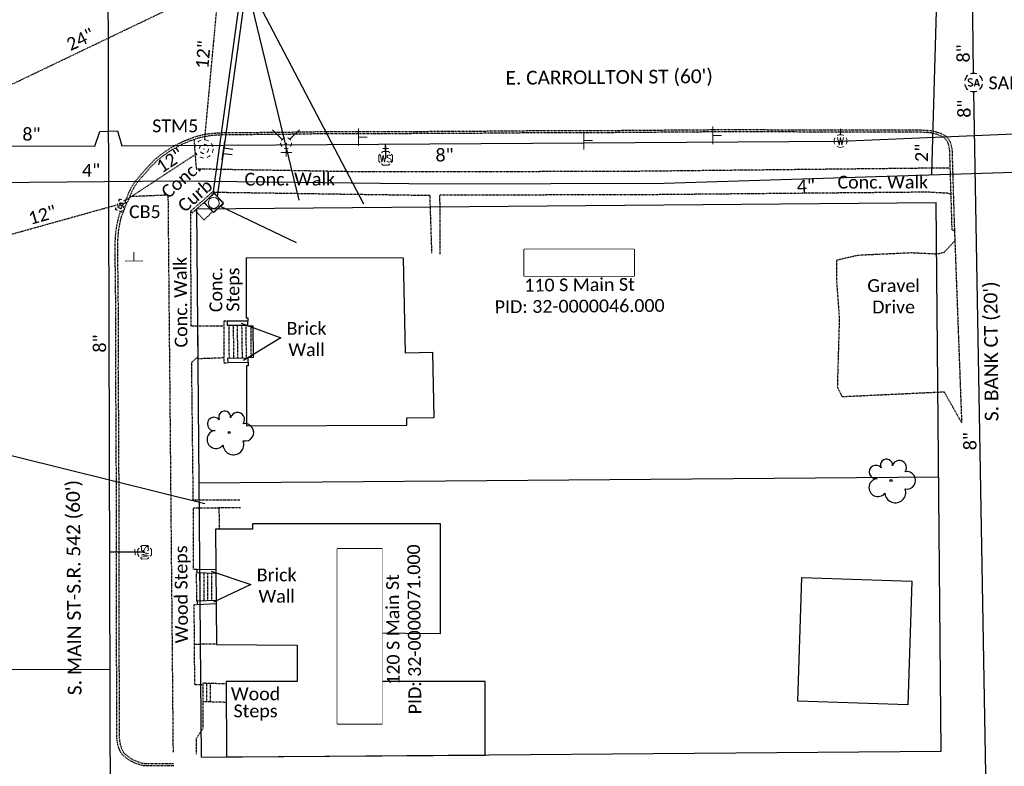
# Model space of a CAD drawing. Header units: feet. Extents: x 2296871 to 2305194, y 360020 to 364238.
# Tile 6 of 55: x 2301800 to 2302015, y 360838 to 361002. Entities that reach past the tile are written whole.
import ezdxf
from ezdxf.enums import TextEntityAlignment as Align

# ---------------------------------------------------------------- set-up
doc = ezdxf.new("R2010")
doc.units = ezdxf.units.FT
doc.header["$MEASUREMENT"] = 0
doc.set_wipeout_variables(frame=1)
for name, pattern in [('drainage01', [1.6, 0.85, -0.75]), ('gasex', [0]), ('OhDOT_USTN1', [0.055, 0.014, -0.041]), ('OhDOT_USTN3', [0.22, 0.165, -0.055]), ('OhDOT_USTN5', [0.11, 0.055, -0.055]), ('ohelecex', [0]), ('ohteleex', [0]), ('rowex', [0]), ('sanex', [0]), ('waterex', [0])]:
    doc.linetypes.add(name, pattern=pattern)
for name, color, linetype in [('BD_X_Building', 231, 'Continuous'), ('CM_X_Wall', 254, 'Continuous'), ('DR_X_Cells', 121, 'Continuous'), ('DR_X_Storm_Sewer', 151, 'OhDOT_USTN5'), ('DR_X_Text', 7, 'Continuous'), ('DV_X_Property_Line', 7, 'Continuous'), ('PV_X_Curb', 120, 'OhDOT_USTN1'), ('PV_X_Driveway', 7, 'OhDOT_USTN5'), ('PV_X_EOP', 7, 'OhDOT_USTN3'), ('PV_X_Steps', 120, 'OhDOT_USTN1'), ('PV_X_Text', 7, 'Continuous'), ('PV_X_Walk', 120, 'OhDOT_USTN5'), ('RD_X_Concrete_Pad', 9, 'OhDOT_USTN5'), ('RW_X_Fee_RW', 6, 'rowex'), ('RW_X_Text', 7, 'Continuous'), ('SG_X_Poles', 7, 'Continuous'), ('SN_X_Public', 3, 'Continuous'), ('SV_X_Text_Name', 7, 'Continuous'), ('SV_X_Text_Name_MASK', 7, 'Continuous'), ('TX_X_20', 7, 'Continuous'), ('UT_X_Gas', 2, 'gasex'), ('UT_X_Gas_Text', 7, 'Continuous'), ('UT_X_Overhead_Electric', 1, 'ohelecex'), ('UT_X_Overhead_Telecom', 30, 'ohteleex'), ('UT_X_Sanitary_Cells', 3, 'Continuous'), ('UT_X_Sanitary_Line', 3, 'sanex'), ('UT_X_Sanitary_Text', 7, 'Continuous'), ('UT_X_Water', 133, 'waterex'), ('UT_X_Water_Cells', 131, 'Continuous'), ('UT_X_Water_Text', 7, 'Continuous'), ('VG_X_Cells', 3, 'Continuous'), ('VG_X_Flower_Bed', 3, 'OhDOT_USTN1')]:
    doc.layers.add(name, color=color, linetype=linetype)
doc.styles.add('Simplex Normal (0.14)', font='calibri.ttf', dxfattribs={"height": 0.14})
doc.styles.add('Straight Normal (0.14) Font 30', font='calibri.ttf', dxfattribs={"height": 0.14})
doc.styles.add('Straight-Normal', font='calibri.ttf', dxfattribs={"height": 0.14})

# ---------------------------------------------------------------- blocks, each defined once
blk = doc.blocks.new('smh')
at = {"linetype": 'Continuous', "flags": 128}
for points in [[(-0.33, 0.69), (-0.36, 0.71), (-0.4, 0.74), (-0.51, 0.78), (-0.65, 0.8), (-0.75, 0.8), (-0.79, 0.8), (-0.95, 0.76), (-1.09, 0.69), (-1.18, 0.59), (-1.2, 0.49), (-1.2, 0.41), (-1.18, 0.31), (-1.08, 0.22), (-0.38, -0.16), (-0.32, -0.21), (-0.29, -0.26), (-0.27, -0.33), (-0.27, -0.41), (-0.28, -0.48), (-0.29, -0.53), (-0.32, -0.6), (-0.34, -0.65), (-0.37, -0.69), (-0.41, -0.72), (-0.45, -0.75), (-0.5, -0.77), (-0.53, -0.79), (-0.65, -0.8), (-0.82, -0.8), (-0.94, -0.77), (-1.1, -0.69), (-1.2, -0.61)], [(0.21, -0.8), (0.71, 0.8), (1.2, -0.8)], [(1.08, -0.42), (0.34, -0.42)]]:
    blk.add_lwpolyline(points, dxfattribs=at)
at = {"linetype": 'Continuous'}
for start, end in [(130.0806, 170.0721), (70.0577, 110.1061), (10.0169, 50.0392), (190.0169, 230.0392), (250.0577, 290.0473), (310.0114, 350.0264)]:
    blk.add_arc((0, 0), 2, start, end, dxfattribs=at)
blk = doc.blocks.new('ODOT SANITARY MANHOLE')
blk.add_blockref('smh', (0, 0))
blk = doc.blocks.new('GCB-X')
at = {"layer": 'DR_X_Cells', "color": 121, "linetype": 'Continuous'}
for p, q in [((-0.062, 0.037), (-0.037, 0.037)), ((-0.062, 0.012), (-0.062, 0.037)), ((-0.012, 0.037), (0.012, 0.037)), ((0.023, 0.019), (0.007, 0.019)), ((0.007, 0.019), (0.007, -0.02)), ((0.007, 0.001), (0.024, 0.001)), ((0.037, 0.037), (0.062, 0.037)), ((0.062, 0.012), (0.062, 0.037)), ((-0.062, -0.037), (-0.062, -0.012)), ((-0.062, -0.037), (-0.037, -0.037)), ((-0.012, -0.037), (0.012, -0.037)), ((0.007, -0.02), (0.024, -0.02)), ((0.037, -0.037), (0.062, -0.037)), ((0.062, -0.037), (0.062, -0.012))]:
    blk.add_line(p, q, dxfattribs=at)
at = {"layer": 'DR_X_Cells', "color": 121, "linetype": 'Continuous', "extrusion": (0, 0, -1)}
for centre, radius, start, end in [((-0.014, 0), 0.0458, 344.8107, 15.1893), ((0.018, 0.007), 0.0127, 21.5603, 158.4397), ((-0.02, 0.01), 0.00986, 106.9987, 243.1793), ((-0.02, -0.01), 0.0117, 112.0547, 247.9453)]:
    blk.add_arc(centre, radius, start, end, dxfattribs=at)
at = {"layer": 'DR_X_Cells', "color": 121, "linetype": 'Continuous'}
blk.add_arc((-0.018, -0.007), 0.0127, 201.5603, 338.4397, dxfattribs=at)
blk = doc.blocks.new('ODOT STORM CATCH BASIN SQUARE')
blk.add_blockref('GCB-X', (0, 0))
blk = doc.blocks.new('ODOT STORM MANHOLE')
at = {"layer": 'DR_X_Cells', "color": 151, "linetype": 'drainage01', "lineweight": 0, "ltscale": 0.05}
for radius in [0.1, 0.05]:
    blk.add_circle((0, 0), radius, dxfattribs=at)
at = {"layer": 'DR_X_Cells', "color": 151, "linetype": 'Continuous', "lineweight": 0}
blk.add_point((0, 0), dxfattribs=at)
blk = doc.blocks.new('TREE')
at = {"linetype": 'Continuous'}
blk.add_circle((0, 0), 0.012, dxfattribs=at)
for centre, radius, start, end in [((-0.049, 0.168), 0.0658, 354.0047, 205.9741), ((0.091, 0.141), 0.0776, 323.83, 165.0376), ((-0.165, 0.093), 0.0735, 39.0625, 279.5412), ((-0.143, -0.077), 0.0987, 96.1722, 320.5737), ((0.173, 0.002), 0.0957, 259.1453, 101.4596), ((0.047, -0.13), 0.114, 184.9476, 19.4572)]:
    blk.add_arc(centre, radius, start, end, dxfattribs=at)
blk = doc.blocks.new('SGN1P_anno')
at = {"layer": 'SN_X_Public', "color": 3, "linetype": 'Continuous', "lineweight": 0}
for p, q in [((0, 0), (-0.96, 0)), ((0, 0.96), (0, -0.96))]:
    blk.add_line(p, q, dxfattribs=at)
blk = doc.blocks.new('WSS')
at = {"layer": 'UT_X_Water_Cells', "color": 133, "linetype": 'Continuous', "lineweight": 0}
for p, q in [((0, 0.074), (0, 0.138)), ((0.032, 0.106), (-0.032, 0.106)), ((0.02, 0.008), (0.055, -0.01))]:
    blk.add_line(p, q, dxfattribs=at)
at = {"layer": 'UT_X_Water_Cells', "color": 133, "linetype": 'Continuous', "lineweight": 0, "flags": 128}
for points in [[(-0.059, 0.045), (-0.074, 0.03), (-0.074, -0.03), (-0.059, -0.045)], [(-0.055, 0.035), (-0.041, -0.041), (-0.027, 0.035), (-0.013, -0.041), (0.001, 0.035)], [(0.045, 0.059), (0.03, 0.074), (-0.03, 0.074), (-0.045, 0.059)], [(0.059, -0.045), (0.074, -0.03), (0.074, 0.03), (0.059, 0.045)], [(-0.045, -0.059), (-0.03, -0.074), (0.03, -0.074), (0.045, -0.059)]]:
    blk.add_lwpolyline(points, dxfattribs=at)
at = {"layer": 'UT_X_Water_Cells', "color": 133, "linetype": 'Continuous', "lineweight": 0, "extrusion": (0, 0, -1)}
for centre, radius, start, end in [((-0.028, 0.02), 0.0135, 303.6324, 53.7413), ((-0.039, -0.005), 0.04, 61.3463, 118.6537), ((-0.037, -0.009), 0.0316, 235.6037, 316.3305), ((-0.044, -0.022), 0.017, 132.0642, 228.5117)]:
    blk.add_arc(centre, radius, start, end, dxfattribs=at)
blk = doc.blocks.new('FH')
at = {"layer": 'UT_X_Water_Cells', "color": 133, "linetype": 'Continuous', "lineweight": 0}
for p, q in [((0, 0.06), (0, 0.146)), ((0.06, 0.103), (-0.06, 0.103)), ((-0.042, -0.042), (-0.146, -0.146)), ((0.042, -0.042), (0.146, -0.146))]:
    blk.add_line(p, q, dxfattribs=at)
for start, end in [(140.021, 184.0629), (68.1395, 112.038), (356.0165, 39.9889), (211.8788, 255.8479), (283.8239, 329.9097)]:
    blk.add_arc((0, 0), 0.06, start, end, dxfattribs=at)
blk = doc.blocks.new('WGV')
at = {"layer": 'UT_X_Water_Cells', "color": 133, "linetype": 'Continuous', "lineweight": 0}
for p, q in [((0, 0.07), (0, 0.134)), ((0.032, 0.102), (-0.032, 0.102))]:
    blk.add_line(p, q, dxfattribs=at)
at = {"layer": 'UT_X_Water_Cells', "color": 133, "linetype": 'Continuous', "lineweight": 0, "flags": 128}
blk.add_lwpolyline([(-0.032, 0.041), (-0.016, -0.045), (0, 0.041), (0.016, -0.045), (0.032, 0.041)], dxfattribs=at)
at = {"layer": 'UT_X_Water_Cells', "color": 133, "linetype": 'Continuous', "lineweight": 0, "extrusion": (0, 0, -1)}
blk.add_arc((0, 0), 0.07, 330.0184, 29.9816, dxfattribs=at)
at = {"layer": 'UT_X_Water_Cells', "color": 133, "linetype": 'Continuous', "lineweight": 0}
for start, end in [(60.0184, 120.0157), (330.0184, 29.9816), (239.9843, 299.9816)]:
    blk.add_arc((0, 0), 0.07, start, end, dxfattribs=at)
blk = doc.blocks.new('SGN2P')
at = {"linetype": 'Continuous'}
for p, q in [((0, 0.024), (-0.08, 0.024)), ((0, 0.08), (0, -0.08)), ((0, -0.024), (-0.08, -0.024))]:
    blk.add_line(p, q, dxfattribs=at)
blk.add_point((0, 0), dxfattribs=at)
blk = doc.blocks.new('ODOT SIGN DOUBLE POST')
blk.add_blockref('SGN2P', (0, 0))
blk = doc.blocks.new('SPOLE')
at = {"layer": 'SG_X_Poles', "color": 7, "linetype": 'Continuous', "lineweight": 0, "flags": 128}
blk.add_lwpolyline([(-0.075, -0.075), (0.075, -0.075), (0.075, 0.075), (-0.075, 0.075), (-0.075, -0.075)], close=True, dxfattribs=at)
at = {"layer": 'SG_X_Poles', "color": 7, "linetype": 'Continuous', "lineweight": 0}
blk.add_circle((0, 0), 0.06, dxfattribs=at)
blk = doc.blocks.new('SPOLE_anno')
at = {"layer": 'SG_X_Poles', "color": 7, "linetype": 'Continuous', "lineweight": 0}
blk.add_blockref('SPOLE', (0, 0), dxfattribs=at)

msp = doc.modelspace()

# ---------------------------------------------------------------- linework, layer by layer
at = {"layer": 'BD_X_Building', "flags": 128}
for points in [[(2301884.21, 360914.44), (2301890.2, 360914.55), (2301889.93, 360928.75), (2301883.93, 360928.63), (2301883.53, 360949.35), (2301849.04, 360949.46), (2301849.08, 360936.34), (2301849.41, 360936.33), (2301849.35, 360934.6), (2301850.53, 360934.55), (2301850.6, 360927.61), (2301849.46, 360927.59), (2301849.51, 360925.85), (2301849.12, 360925.84), (2301849.12, 360924.07), (2301849.16, 360912.69), (2301884.24, 360912.81), (2301884.21, 360914.44)], [(2301891.62, 360891.29), (2301850.46, 360891.29), (2301850.46, 360890.07), (2301842.35, 360890.07), (2301842.56, 360864.9), (2301860.21, 360864.72), (2301860.21, 360856.75), (2301844.69, 360856.75), (2301844.8, 360840.28), (2301901.4, 360840.67), (2301901.4, 360856.75), (2301876.38, 360856.75), (2301876.38, 360867.44), (2301891.62, 360867.29)]]:
    msp.add_lwpolyline(points, close=True, dxfattribs=at)
at = {"layer": 'BD_X_Building'}
msp.add_lwpolyline([(2301994.75, 360878.72), (2301993.86, 360851.69), (2301969.79, 360852.48), (2301970.67, 360879.51)], close=True, dxfattribs=at)
at = {"layer": 'CM_X_Wall', "flags": 128}
for points in [[(2301849.38, 360935.58), (2301844.92, 360935.62), (2301844.91, 360934.72), (2301849.36, 360934.71)], [(2301849.46, 360927.5), (2301845.02, 360927.4), (2301845.04, 360926.58), (2301849.49, 360926.63)], [(2301842.43, 360881.21), (2301838.3, 360881.3), (2301838.3, 360880.61), (2301842.43, 360880.5)], [(2301842.48, 360874.5), (2301838.35, 360874.31), (2301838.38, 360873.63), (2301842.49, 360873.84)]]:
    msp.add_lwpolyline(points, dxfattribs=at)
at = {"layer": 'DR_X_Storm_Sewer', "flags": 128}
for points in [[(2301794.24, 360985.71), (2301835.73, 361005.58)], [(2301840.01, 360975.27), (2301842.81, 361005.67)], [(2301822.52, 360961.92), (2301838.16, 360972.18)], [(2301785.72, 360951.28), (2301820.55, 360960.98)]]:
    msp.add_lwpolyline(points, dxfattribs=at)
at = {"layer": 'DV_X_Property_Line'}
msp.add_lwpolyline([(2301838.79, 360900.21), (2302000.59, 360901.56)], dxfattribs=at)
at = {"layer": 'PV_X_Curb', "flags": 128}
for points in [[(2301822.56, 360961.9), (2301822.73, 360962.33), (2301822.86, 360962.28), (2301823.48, 360963.89), (2301823.84, 360964.62), (2301824.22, 360965.3), (2301824.22, 360965.3), (2301824.86, 360966.2), (2301825.9, 360967.46), (2301827.23, 360968.98), (2301828, 360969.85), (2301829.38, 360971.2), (2301830.61, 360972.16), (2301832.2, 360973.28), (2301833.8, 360974.18), (2301834.97, 360974.76), (2301835.37, 360974.95), (2301836.55, 360975.45), (2301837.94, 360975.95), (2301839.26, 360976.32), (2301841.12, 360976.65), (2301842.79, 360976.79), (2301843.87, 360976.83), (2301845.83, 360976.85), (2301855.83, 360976.93), (2301858.68, 360976.96), (2301866.19, 360977.08), (2301873.79, 360977.05), (2301880.79, 360977.1), (2301886.08, 360977.11), (2301896.08, 360977.14), (2301906.08, 360977.23), (2301916.08, 360977.31), (2301926.08, 360977.3), (2301934.05, 360977.36), (2301952.29, 360977.5), (2301996.51, 360977.43), (2301998.85, 360977.29), (2301999.74, 360977.11), (2302000.95, 360976.71), (2302002.02, 360976.17), (2302002.67, 360975.57), (2302003.21, 360974.57), (2302003.51, 360973.09), (2302003.81, 360963.07), (2302004.05, 360955.44), (2302003.55, 360955.43), (2302003.32, 360963.05), (2302003.01, 360973.03), (2302002.74, 360974.4), (2302002.27, 360975.26), (2302001.74, 360975.76), (2302000.76, 360976.25), (2301999.61, 360976.62), (2301998.79, 360976.8), (2301996.49, 360976.93), (2301952.29, 360977), (2301934.05, 360976.86), (2301926.08, 360976.8), (2301916.08, 360976.81), (2301906.09, 360976.73), (2301896.09, 360976.64), (2301886.08, 360976.61), (2301880.79, 360976.6), (2301873.8, 360976.55), (2301866.19, 360976.58), (2301858.69, 360976.46), (2301855.83, 360976.43), (2301845.83, 360976.35), (2301843.88, 360976.33), (2301842.82, 360976.29), (2301841.18, 360976.15), (2301839.37, 360975.83), (2301838.1, 360975.47), (2301836.73, 360974.98), (2301835.57, 360974.5), (2301835.19, 360974.31), (2301834.03, 360973.74), (2301832.47, 360972.85), (2301830.9, 360971.76), (2301829.71, 360970.82), (2301828.37, 360969.5), (2301827.6, 360968.64), (2301826.28, 360967.14), (2301825.25, 360965.9), (2301824.67, 360965.07), (2301824.28, 360964.38), (2301823.94, 360963.69), (2301823.14, 360961.63), (2301823.01, 360961.68), (2301821.86, 360958.78), (2301821.66, 360958.21), (2301821.69, 360958.15), (2301821.54, 360957.69), (2301821.25, 360956.24), (2301821.1, 360955.32), (2301820.97, 360953.81), (2301820.92, 360952.87), (2301820.89, 360951.9), (2301820.92, 360949.53), (2301821.01, 360943.05), (2301821.07, 360934.49), (2301821.03, 360925.21), (2301821.04, 360924.24), (2301821.12, 360914.27), (2301821.12, 360913.3), (2301821.17, 360903.32), (2301821.2, 360899.14), (2301821.2, 360889.16), (2301821.19, 360883.08), (2301821.18, 360877.4), (2301821.2, 360871.89), (2301821.22, 360862.42), (2301821.27, 360856.84), (2301821.29, 360855.88), (2301821.25, 360850.34), (2301821.27, 360845.72), (2301821.28, 360844.57), (2301821.33, 360844.15), (2301821.39, 360843.65), (2301821.44, 360843.35), (2301821.56, 360842.78), (2301821.58, 360842.72), (2301821.7, 360842.39), (2301821.83, 360842.04), (2301822, 360841.67), (2301822.17, 360841.35), (2301822.34, 360841.12), (2301823.11, 360840.49), (2301823.62, 360840.08), (2301824.3, 360839.68), (2301825.33, 360839.24), (2301826.67, 360838.84), (2301830.6, 360838.84), (2301833.27, 360838.84)], [(2301833.27, 360838.34), (2301830.6, 360838.34), (2301826.6, 360838.34), (2301825.16, 360838.77), (2301824.08, 360839.23), (2301823.33, 360839.66), (2301822.78, 360840.12), (2301821.94, 360840.82), (2301821.75, 360841.08), (2301821.55, 360841.45), (2301821.37, 360841.85), (2301821.23, 360842.21), (2301821.11, 360842.55), (2301821.08, 360842.65), (2301820.95, 360843.26), (2301820.9, 360843.58), (2301820.83, 360844.09), (2301820.78, 360844.54), (2301820.77, 360845.72), (2301820.75, 360850.34), (2301820.79, 360855.87), (2301820.77, 360856.83), (2301820.72, 360862.42), (2301820.7, 360871.89), (2301820.68, 360877.4), (2301820.69, 360883.08), (2301820.7, 360889.16), (2301820.7, 360899.14), (2301820.67, 360903.32), (2301820.62, 360913.3), (2301820.62, 360914.26), (2301820.54, 360924.24), (2301820.53, 360925.21), (2301820.57, 360934.49), (2301820.51, 360943.04), (2301820.42, 360949.52), (2301820.39, 360951.9), (2301820.42, 360952.89), (2301820.47, 360953.85), (2301820.61, 360955.39), (2301820.76, 360956.32), (2301821.06, 360957.82), (2301821.15, 360958.11), (2301821.12, 360958.18), (2301821.39, 360958.95), (2301821.59, 360959.46)]]:
    msp.add_lwpolyline(points, dxfattribs=at)
at = {"layer": 'PV_X_Driveway', "flags": 128}
msp.add_lwpolyline([(2302004.13, 360953.17), (2302001.77, 360950.62), (2302000.31, 360950.25), (2301994.63, 360950.52), (2301982.9, 360949.98), (2301978.23, 360948.9), (2301978.25, 360944.3), (2301978.85, 360936.24), (2301978.42, 360921.18), (2301979.46, 360919.1), (2302001.79, 360920.14), (2302005.62, 360913.35)], dxfattribs=at)
at = {"layer": 'PV_X_EOP', "flags": 128}
msp.add_lwpolyline([(2301841.93, 360964.05), (2301841.49, 360963.66), (2301837.67, 360960.3), (2301836.93, 360959.64), (2301837.27, 360959.27), (2301838, 360959.93), (2301841.83, 360963.29), (2301842.26, 360963.67), (2301841.93, 360964.05)], close=True, dxfattribs=at)
msp.add_lwpolyline([(2302004.05, 360955.44), (2302005.62, 360913.35)], dxfattribs=at)
at = {"layer": 'PV_X_Steps', "flags": 128}
for points in [[(2301844.92, 360935.58), (2301844.19, 360935.58), (2301844.19, 360926.48), (2301845.04, 360926.48), (2301845.04, 360926.58)], [(2301838.3, 360880.61), (2301838.16, 360880.61), (2301838.19, 360874.31), (2301838.35, 360874.31)], [(2301844.69, 360856.24), (2301839.58, 360856.39), (2301839.63, 360852.41), (2301844.72, 360852.27)]]:
    msp.add_lwpolyline(points, dxfattribs=at)
at = {"layer": 'PV_X_Steps'}
for points in [[(2301845.4, 360927.4), (2301845.34, 360934.72)], [(2301846.24, 360934.72), (2301846.31, 360927.43)], [(2301847.27, 360927.45), (2301847.17, 360934.71)], [(2301848.08, 360934.71), (2301848.19, 360927.47)], [(2301849.13, 360927.49), (2301849.08, 360934.71)], [(2301850.08, 360934.57), (2301850.14, 360927.6)], [(2301838.99, 360874.34), (2301838.99, 360880.59)], [(2301839.83, 360880.57), (2301839.83, 360874.38)], [(2301840.65, 360874.42), (2301840.68, 360880.54)], [(2301841.5, 360880.52), (2301841.5, 360874.46)], [(2301840.45, 360852.39), (2301840.45, 360856.36)], [(2301841.24, 360852.37), (2301841.24, 360856.34)]]:
    msp.add_lwpolyline(points, dxfattribs=at)
at = {"layer": 'PV_X_Walk', "flags": 128}
for points in [[(2301837.65, 360975.31), (2301838.14, 360968.94), (2301848.14, 360968.77), (2301858.13, 360968.6), (2301868.13, 360968.42), (2301873.75, 360968.33), (2301883.75, 360968.32), (2301893.75, 360968.32), (2301896.97, 360968.32), (2301906.97, 360968.35), (2301916.97, 360968.38), (2301926.97, 360968.41), (2301935.16, 360968.44), (2302000.94, 360969.15), (2302003.13, 360969.15)], [(2301823.63, 360962.89), (2301831.96, 360963.24), (2301832.05, 360953.24), (2301832.14, 360943.24), (2301832.23, 360933.24), (2301832.33, 360923.24), (2301832.42, 360913.25), (2301832.51, 360903.25), (2301832.6, 360893.25), (2301832.69, 360883.25), (2301832.79, 360873.25), (2301832.88, 360863.25), (2301832.97, 360853.25), (2301833.06, 360843.25), (2301833.08, 360841.26)], [(2301842.26, 360963.67), (2301842.4, 360963.81), (2301852.51, 360963.67), (2301862.51, 360963.52), (2301872.51, 360963.37), (2301882.51, 360963.23), (2301889.23, 360963.13), (2301889.56, 360953.13), (2301889.65, 360950.36)], [(2302003.31, 360963.28), (2302002.66, 360963.56), (2301998.06, 360963.81), (2301935.56, 360963.23), (2301891.41, 360963.15), (2301891.44, 360950.23)], [(2301838.45, 360934.47), (2301837.05, 360934.47), (2301837.01, 360944.47), (2301836.97, 360954.47), (2301836.95, 360959.62)], [(2301844.19, 360934.49), (2301838.45, 360934.53), (2301838.5, 360927.42), (2301844.19, 360927.63)], [(2301847.72, 360896.47), (2301837.72, 360896.41), (2301837.51, 360896.41), (2301837.39, 360906.41), (2301837.28, 360916.4), (2301837.16, 360926.4), (2301837.16, 360926.62), (2301838.5, 360927.77)], [(2301838.3, 360881.26), (2301837.58, 360881.26), (2301837.52, 360894.75), (2301843.12, 360894.8), (2301847.84, 360894.8)], [(2301839.59, 360856.04), (2301837.86, 360856.02), (2301837.75, 360864.87), (2301837.72, 360873.63), (2301838.38, 360873.63)], [(2301838.21, 360840.88), (2301838.21, 360844.33), (2301839.68, 360846.56), (2301839.63, 360852.41)]]:
    msp.add_lwpolyline(points, dxfattribs=at)
at = {"layer": 'RD_X_Concrete_Pad', "flags": 128}
for points in [[(2301839.9, 360961.59), (2301841.84, 360959.37), (2301844.13, 360961.26), (2301842.15, 360963.57)], [(2301837.92, 360959.85), (2301839.83, 360957.73), (2301841.7, 360959.53)]]:
    msp.add_lwpolyline(points, dxfattribs=at)
at = {"layer": 'RW_X_Fee_RW'}
for points in [[(2301838.28, 360960.2), (2302000.07, 360961.56)], [(2301839.29, 360840.21), (2301838.28, 360960.2)], [(2301839.29, 360840.21), (2302001.12, 360841.56)]]:
    msp.add_lwpolyline(points, dxfattribs=at)
at = {"layer": 'RW_X_Fee_RW', "flags": 128}
msp.add_lwpolyline([(2302001.12, 360841.56), (2302000.07, 360961.56)], dxfattribs=at)
at = {"layer": 'SV_X_Text_Name_MASK'}
for points in [[(2301909.92, 360951.32), (2301933.96, 360951.32), (2301933.96, 360945.47), (2301909.92, 360945.47)], [(2301878.85, 360847.53), (2301878.85, 360885.76), (2301869.02, 360885.76), (2301869.02, 360847.53)]]:
    msp.add_lwpolyline(points, close=True, dxfattribs=at)
at = {"layer": 'TX_X_20', "flags": 128}
for points in [[(2301847.96, 360935.15), (2301856.66, 360931.92)], [(2301856.66, 360931.92), (2301848.47, 360926.96)], [(2301841.43, 360880.92), (2301850.13, 360877.99)], [(2301850.13, 360877.99), (2301841.93, 360874.14)]]:
    msp.add_lwpolyline(points, dxfattribs=at)
at = {"layer": 'UT_X_Gas', "flags": 128}
for points in [[(2301999.07, 360967.65), (2301999.29, 360975.52), (2302000.33, 361011.14), (2302000.75, 361019.47), (2301999.98, 361062.39)], [(2301785.07, 360965.84), (2301834.58, 360966.26), (2301890.96, 360965.66), (2301940.56, 360965.8), (2302089.03, 360970.48), (2302146.42, 360971.01), (2302218.43, 360971.17), (2302244.77, 360971.58), (2302336.27, 360972.95), (2302412.55, 360973.25), (2302484.74, 360973.72), (2302566.48, 360974.16), (2302601.93, 360974.79), (2302604.14, 360974.75), (2302626.51, 360974.99), (2302628.97, 360974.62), (2302717.16, 360974.52), (2302756.42, 360975.04), (2302799.52, 360974.51), (2302820.62, 360974.25), (2302893.5, 360942.02), (2302934.42, 360921.25), (2302951.33, 360915.32), (2302953.32, 360914.66), (2302988.71, 360910.65), (2302997.7, 360910.88), (2303008.44, 360913.73), (2303040.2, 360922.16), (2303083.87, 360922.34)]]:
    msp.add_lwpolyline(points, dxfattribs=at)
at = {"layer": 'UT_X_Overhead_Electric', "ltscale": 0.8, "flags": 128}
for points in [[(2301841.86, 360963.47), (2301848.22, 361009.54)], [(2301874.84, 360961.21), (2301849.48, 361009.51)], [(2301843.25, 360960.82), (2301860.04, 360952.83)]]:
    msp.add_lwpolyline(points, dxfattribs=at)
at = {"layer": 'UT_X_Overhead_Telecom', "ltscale": 0.77, "flags": 128}
for points in [[(2301842.78, 360962.81), (2301849.21, 361009.4)], [(2301860.69, 360962.06), (2301849.19, 361009.39)], [(2301788.86, 360908.42), (2301840.04, 360895.68)]]:
    msp.add_lwpolyline(points, dxfattribs=at)
at = {"layer": 'UT_X_Sanitary_Line', "flags": 128}
for points in [[(2302008.23, 360989.8), (2302006.3, 361150.84)], [(2302010.99, 360832.35), (2302008.29, 360985.8)]]:
    msp.add_lwpolyline(points, dxfattribs=at)
at = {"layer": 'UT_X_Water', "flags": 128}
for points in [[(2301820.04, 360585.34), (2301818.47, 361176.01), (2301818.5, 361179.54), (2301818.45, 361186.07), (2301817.26, 361352.02)], [(2301588.16, 360971.57), (2301693.91, 360972.92), (2301741.31, 360974.09), (2301815.94, 360973.86), (2301817.06, 360977.05), (2301820.94, 360977.23), (2301821.85, 360973.92), (2301979.12, 360974.98), (2302179.16, 360983.42), (2302180.69, 360983.45), (2302239.19, 360983.93), (2302240.66, 360983.87), (2302265.44, 360983.9), (2302338.77, 360984.16), (2302401.55, 360984.8), (2302443.98, 360984.65), (2302501.33, 360985.4), (2302533.15, 360985.74), (2302577.98, 360985.63), (2302633.29, 360986.01), (2302635.83, 360986.11), (2302722.66, 360987.12), (2302816.05, 360978.7), (2302925.02, 360964.04), (2302931.11, 360963.52), (2303006.24, 360964.4)]]:
    msp.add_lwpolyline(points, dxfattribs=at)
at = {"layer": 'UT_X_Water'}
for points in [[(2301857.82, 360974.53), (2301857.82, 360974.16)], [(2301879.6, 360971.21), (2301879.57, 360974.31)], [(2301826.87, 360885.05), (2301819.24, 360885.03)], [(2301819.31, 360859.43), (2301791.29, 360859.36)]]:
    msp.add_lwpolyline(points, dxfattribs=at)
at = {"layer": 'VG_X_Flower_Bed', "flags": 128}
for points in [[(2301843.12, 360894.8), (2301843.16, 360890.07)], [(2301842.45, 360864.97), (2301837.75, 360864.87)]]:
    msp.add_lwpolyline(points, dxfattribs=at)

# ---------------------------------------------------------------- block references
at = {"layer": 'DR_X_Cells', "xscale": 20, "yscale": 20, "zscale": 20}
msp.add_blockref('ODOT STORM MANHOLE', (2301839.83, 360973.28), dxfattribs=at)
at = {"layer": 'DR_X_Cells', "xscale": 20, "yscale": 20, "rotation": 68.3547187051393}
msp.add_blockref('ODOT STORM CATCH BASIN SQUARE', (2301821.6, 360960.87), dxfattribs=at)
at = {"layer": 'SG_X_Poles', "xscale": 20, "yscale": 20, "zscale": 20, "rotation": 45}
msp.add_blockref('SPOLE_anno', (2301841.99, 360961.47), dxfattribs=at)
at = {"layer": 'SN_X_Public'}
for name, p, xscale, yscale, zscale, rotation in [('SGN1P_anno', (2301873.64, 360975.84), 1.999999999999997, 1.999999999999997, 1.999999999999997, 180.3322454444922), ('SGN1P_anno', (2301951.16, 360976.22), 1.999999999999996, 1.999999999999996, 1.999999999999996, 180.3322454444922), ('SGN1P_anno', (2301922.97, 360975.1), 1.999999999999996, 1.999999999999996, 1.999999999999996, 180.3322454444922), ('ODOT SIGN DOUBLE POST', (2301844.12, 360972.89), 25.00000000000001, 25.00000000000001, 25.00000000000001, 172.0707569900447), ('SGN1P_anno', (2301824.52, 360948.77), 1.999999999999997, 1.999999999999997, 1.999999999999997, 270.7738983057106)]:
    msp.add_blockref(name, p, dxfattribs=dict(at, xscale=xscale, yscale=yscale, zscale=zscale, rotation=rotation))
at = {"layer": 'UT_X_Sanitary_Cells'}
msp.add_blockref('ODOT SANITARY MANHOLE', (2302008.25, 360987.8), dxfattribs=at)
at = {"layer": 'UT_X_Water_Cells', "xscale": 20, "yscale": 20, "zscale": 20, "rotation": 180.5584137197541}
msp.add_blockref('FH', (2301857.82, 360974.53), dxfattribs=at)
at = {"layer": 'UT_X_Water_Cells', "xscale": 20, "yscale": 20}
for name, p in [('WGV', (2301979.12, 360974.98)), ('WSS', (2301879.6, 360971.21))]:
    msp.add_blockref(name, p, dxfattribs=at)
at = {"layer": 'UT_X_Water_Cells', "xscale": 20, "yscale": 20, "rotation": 90.1522703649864}
msp.add_blockref('WSS', (2301826.87, 360885.05), dxfattribs=at)
at = {"layer": 'VG_X_Cells', "xscale": 20, "yscale": 20, "zscale": 20}
for p in [(2301845.35, 360911.25), (2301990.17, 360900.74)]:
    msp.add_blockref('TREE', p, dxfattribs=at)

# ---------------------------------------------------------------- texts
at = {"layer": 'DR_X_Text', "char_height": 2.8, "attachment_point": 5, "style": 'Simplex Normal (0.14)'}
for s, insert, rotation in [('24"', (2301812.81, 360997.23), 25.5828), ('12"', (2301839.67, 360993.9), 84.7426), ('12"', (2301832.4, 360970.71), 33.2771), ('12"', (2301804.48, 360958.83), 15.5648)]:
    msp.add_mtext(s, dxfattribs=dict(at, insert=insert, rotation=rotation))
for s, insert in [('STM5', (2301833.55, 360978.3)), ('CB5', (2301826.91, 360959.52))]:
    msp.add_mtext(s, dxfattribs=dict(at, insert=insert))
at = {"layer": 'PV_X_Text', "char_height": 2.8, "width": 23.4667, "attachment_point": 5, "style": 'Straight-Normal'}
for s, insert, rotation in [('Conc. \\PCurb', (2301836.36, 360964.81), 41.3421), ('Conc. Walk', (2301858.62, 360966.65), 0.1016), ('Conc. Walk', (2301988.37, 360966), 0.1016), ('Conc. Walk', (2301834.76, 360939.74), 90.5917)]:
    msp.add_mtext(s, dxfattribs=dict(at, insert=insert, rotation=rotation))
at = {"layer": 'PV_X_Text', "char_height": 2.8, "attachment_point": 5, "line_spacing_factor": 0.8, "style": 'Straight-Normal'}
for s, insert, width, rotation in [('Conc.\\PSteps', (2301844.67, 360942.5), 23.4667, 90), ('Wood Steps', (2301835.22, 360875.83), 26.6038, 90.5283)]:
    msp.add_mtext(s, dxfattribs=dict(at, insert=insert, width=width, rotation=rotation))
at = {"layer": 'PV_X_Text', "insert": (2301990.74, 360941.02), "char_height": 2.8, "attachment_point": 5, "style": 'Straight-Normal'}
msp.add_mtext('Gravel\\PDrive', dxfattribs=at)
at = {"layer": 'PV_X_Text', "insert": (2301851.13, 360851.85), "char_height": 2.8, "width": 26.6038, "attachment_point": 5, "line_spacing_factor": 0.8, "style": 'Straight-Normal'}
msp.add_mtext('Wood\\PSteps', dxfattribs=at)
at = {"layer": 'RW_X_Text', "style": 'Simplex Normal (0.14)'}
for s, rotation, p in [("E. CARROLLTON ST (60')", 0.4791, (2301928.5, 360989)), ("S. BANK CT (20')", 90.5009, (2302012.05, 360929)), ("S. MAIN ST-S.R. 542 (60')", 90.4829, (2301811.36, 360877.31))]:
    msp.add_text(s, height=3, rotation=rotation, dxfattribs=at).set_placement(p, align=Align.MIDDLE_CENTER)
at = {"layer": 'SV_X_Text_Name', "char_height": 2.8, "width": 77.9146, "attachment_point": 5, "style": 'Simplex Normal (0.14)'}
for s, insert, rotation in [('Ralph Foster\\P110 S Main St\\P\\pxqc;PID: 32-0000046.000', (2301922.01, 360943.54), 0.4791), ('Andrew & Summer\\PLidderdale\\P120 S Main St\\P\\pxqc;PID: 32-0000071.000', (2301878.87, 360868.12), 90.4829)]:
    msp.add_mtext(s, dxfattribs=dict(at, insert=insert, rotation=rotation))
at = {"layer": 'TX_X_20', "char_height": 2.8, "width": 23.4667, "attachment_point": 5, "style": 'Straight-Normal'}
for insert in [(2301862.29, 360931.67), (2301855.75, 360877.74)]:
    msp.add_mtext('Brick\\PWall', dxfattribs=dict(at, insert=insert))
at = {"layer": 'UT_X_Gas_Text', "style": 'Straight Normal (0.14) Font 30'}
for s, rotation, p in [('2"', 88.3828, (2301996.88, 360972.4)), ('4"', 359.3944, (2301815.13, 360968.57)), ('4"', 1.8044, (2301971.55, 360965.16))]:
    msp.add_text(s, height=2.8, rotation=rotation, dxfattribs=at).set_placement(p, align=Align.MIDDLE_CENTER)
at = {"layer": 'UT_X_Sanitary_Text', "char_height": 2.8, "attachment_point": 5, "style": 'Simplex Normal (0.14)'}
for insert, rotation in [((2302006.01, 360994.16), 90.6853), ((2302006.2, 360982.07), 91.0097), ((2302007.48, 360909.34), 91.0097)]:
    msp.add_mtext('8"', dxfattribs=dict(at, insert=insert, rotation=rotation))
at = {"layer": 'UT_X_Sanitary_Text', "insert": (2302016.27, 360987.71), "char_height": 2.8, "attachment_point": 5, "style": 'Simplex Normal (0.14)'}
msp.add_mtext('SAN6', dxfattribs=at)
at = {"layer": 'UT_X_Water_Text', "char_height": 2.8, "attachment_point": 5, "style": 'Simplex Normal (0.14)'}
for insert, rotation in [((2301802.09, 360976.46), 359.8202), ((2301892.48, 360971.91), 0.389), ((2301817.04, 360930.7), 90.4099)]:
    msp.add_mtext('8"', dxfattribs=dict(at, insert=insert, rotation=rotation))

# ---------------------------------------------------------------- next in the draw order: wipeouts: each hides what was drawn before it
for points in [[(2301909.92, 360951.32), (2301933.96, 360951.32), (2301933.96, 360945.47), (2301909.92, 360945.47)], [(2301878.85, 360847.53), (2301878.85, 360885.76), (2301869.02, 360885.76), (2301869.02, 360847.53)]]:
    msp.add_wipeout(points).dxf.layer = 'SV_X_Text_Name_MASK'

doc.saveas('drawing.dxf')
